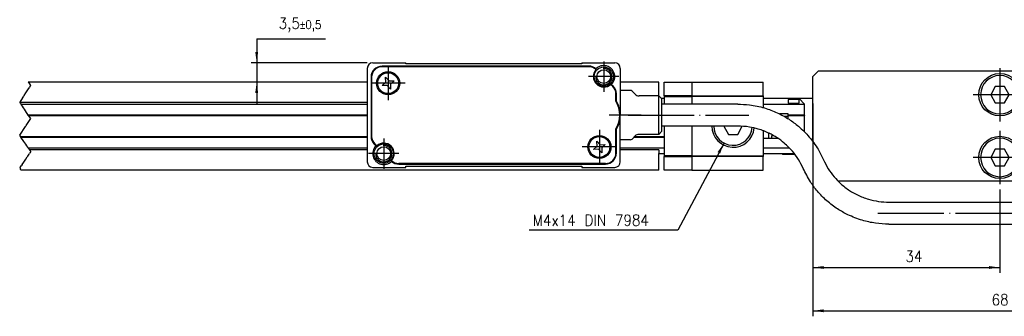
# Model space of a CAD drawing. Header units: millimetres. Extents: x -85 to 1903, y -72 to 348.
# Tile 5 of 9: x 213 to 392, y 137 to 191. Entities that reach past the tile are written whole.
import ezdxf

# ---------------------------------------------------------------- set-up
doc = ezdxf.new("R2010")
doc.units = ezdxf.units.MM
doc.linetypes.add('DOT_CENTER', pattern=[14, 12, -1, 0, -1])
doc.layers.add('1', color=7, linetype='Continuous')
doc.styles.add('CONVERTER_11', font='txt.shx', dxfattribs={"width": 0.9})
doc.dimstyles.new('ME10_DIM_33', dxfattribs={"dimtxt": 2, "dimasz": 2, "dimexe": 1, "dimexo": 1, "dimgap": 1, "dimtad": 1, "dimtih": 1, "dimtoh": 1, "dimdsep": 46, "dimtxsty": 'CONVERTER_11', "dimsah": 1, "dimcen": 0.09, "dimclrd": 2, "dimclre": 2, "dimclrt": 2, "dimadec": 0, "dimazin": 0, "dimtol": 1, "dimtp": 0.5, "dimtm": 0.5, "dimtfac": 0.75, "dimtdec": 0, "dimtix": 1, "dimtmove": 1, "dimatfit": 3, "dimfxl": 1, "dimtolj": 1, "dimtzin": 0, "dimarcsym": 0})
doc.dimstyles.new('ME10_DIM_34', dxfattribs={"dimtxt": 2, "dimasz": 2, "dimexe": 1, "dimexo": 1, "dimgap": 1, "dimtad": 1, "dimdsep": 46, "dimtxsty": 'CONVERTER_11', "dimsah": 1, "dimcen": 0.09, "dimclrd": 2, "dimclre": 2, "dimclrt": 2, "dimadec": 0, "dimazin": 0, "dimtfac": 1, "dimtdec": 4, "dimtix": 1, "dimtmove": 0, "dimatfit": 3, "dimfxl": 1, "dimtolj": 1, "dimtzin": 0, "dimarcsym": 0})
doc.dimstyles.new('ME10_DIM_35', dxfattribs={"dimtxt": 2, "dimasz": 2, "dimexe": 1, "dimexo": 1, "dimgap": 1, "dimtad": 1, "dimdsep": 46, "dimtxsty": 'CONVERTER_11', "dimsah": 1, "dimcen": 0.09, "dimclrd": 2, "dimclre": 2, "dimclrt": 2, "dimadec": 0, "dimazin": 0, "dimtfac": 1, "dimtdec": 4, "dimtix": 1, "dimtmove": 0, "dimatfit": 3, "dimfxl": 1, "dimtolj": 1, "dimtzin": 0, "dimarcsym": 0})
doc.dimstyles.get("Standard").update_dxf_attribs({"dimtxt": 0.18, "dimasz": 0.18, "dimexe": 0.18, "dimexo": 0.0625, "dimgap": 0.09, "dimtad": 0, "dimtih": 1, "dimtoh": 1, "dimdec": 4, "dimzin": 0, "dimdsep": 46, "dimtxsty": 'Standard', "dimcen": 0.09, "dimadec": 0, "dimazin": 0, "dimtfac": 1, "dimtdec": 4, "dimtofl": 0, "dimtmove": 0, "dimatfit": 3, "dimfxl": 1, "dimtolj": 1, "dimtzin": 0, "dimarcsym": 0})

# ---------------------------------------------------------------- blocks, each defined once
blk = doc.blocks.new('FLEJE_REGLA_EXPOSED_ABS_GUIADA_1__73', base_point=(29, 166.9))
at = {"color": 2, "linetype": 'DOT_CENTER'}
for p, q in [((212.91, 176.38), (212.82, 176.25)), ((212.82, 176.25), (212.85, 176.2)), ((212.85, 176.2), (212.99, 176)), ((213.16, 176.75), (212.91, 176.38)), ((212.99, 176), (213.05, 175.9)), ((213.15, 175.75), (213.05, 175.9)), ((213.32, 175.5), (213.15, 175.75)), ((213.26, 176.9), (213.16, 176.75)), ((213.52, 175.2), (213.32, 175.5)), ((213.69, 174.95), (213.52, 175.2)), ((213.85, 174.7), (213.69, 174.95)), ((214.39, 173.9), (213.85, 174.7)), ((214.39, 173.9), (214.42, 173.85)), ((214.82, 173.25), (214.42, 173.85)), ((213.86, 171.8), (213.93, 171.9)), ((213.93, 171.9), (213.99, 172)), ((213.99, 172), (214.82, 173.25)), ((212.82, 170.25), (213.86, 171.8)), ((213.02, 169.95), (212.82, 170.25)), ((213.02, 169.95), (213.05, 169.9)), ((213.59, 169.1), (213.05, 169.9)), ((213.75, 168.85), (213.59, 169.1)), ((213.92, 168.6), (213.75, 168.85)), ((214.12, 168.3), (213.92, 168.6)), ((214.29, 168.05), (214.12, 168.3)), ((214.39, 167.9), (214.29, 168.05)), ((214.39, 167.9), (214.45, 167.8)), ((214.45, 167.8), (214.59, 167.6)), ((214.59, 167.6), (214.71, 167.42)), ((214.69, 167.05), (214.59, 166.9)), ((214.82, 167.25), (214.69, 167.05)), ((214.71, 167.42), (214.82, 167.25))]:
    blk.add_line(p, q, dxfattribs=at)
at = {"color": 7, "linetype": 'Continuous'}
for p, q in [((213.05, 175.9), (276, 175.9)), ((330, 176.9), (329.5, 176.9)), ((343.34, 175.9), (329.5, 175.9)), ((354.5, 176.9), (348, 176.9)), ((348, 175.9), (355.5, 175.9)), ((352.51, 176.75), (352.51, 176.05)), ((354.51, 176.75), (352.51, 176.75)), ((352.51, 176.05), (354.51, 176.05)), ((355.5, 175.9), (354.5, 176.9)), ((354.51, 176.05), (354.51, 176.75)), ((355.5, 173.9), (355.5, 175.9)), ((276, 173.9), (214.39, 173.9)), ((214.42, 173.85), (276, 173.85)), ((352.5, 174.1), (350.99, 174.1)), ((352.5, 173.9), (352.5, 174.1)), ((355.5, 173.9), (352.5, 173.9)), ((352.5, 173.9), (352.5, 173.85)), ((352.5, 173.65), (352.5, 173.85)), ((352.5, 173.85), (355.5, 173.85)), ((352.5, 173.25), (352.5, 173.65)), ((355.5, 173.9), (355.5, 173.85)), ((355.5, 170.83), (355.5, 173.85)), ((276, 169.95), (213.02, 169.95)), ((213.05, 169.9), (276, 169.9)), ((324.5, 169.9), (330, 169.9)), ((330, 169.95), (324.55, 169.95)), ((348, 169.7), (350.62, 169.7)), ((276, 167.9), (214.39, 167.9)), ((330, 167.9), (322, 167.9)), ((329, 166.9), (330, 166.9)), ((352.77, 167.9), (348, 167.9)), ((348, 166.9), (353.63, 166.9))]:
    blk.add_line(p, q, dxfattribs=at)
blk = doc.blocks.new('BRIDA_SUPERIOR__74', base_point=(330, 166.5))
at = {"color": 7, "linetype": 'Continuous'}
for p, q in [((330, 177.3), (335, 177.3)), ((330, 177.3), (330, 175.9)), ((348, 177.3), (335, 177.3)), ((335, 177.3), (335, 175.9)), ((348, 177.3), (348, 175.25)), ((330, 171.9), (330, 166.5)), ((335, 171.9), (335, 166.5)), ((348, 171.05), (348, 166.5)), ((335, 166.5), (330, 166.5)), ((335, 166.5), (348, 166.5))]:
    blk.add_line(p, q, dxfattribs=at)
blk.add_arc((342.5, 171.9), 3.85, 180, 354.8524, dxfattribs=at)
blk = doc.blocks.new('DIN7984_M4X14_TORNILLO__75', base_point=(339, 168.4))
at = {"color": 7, "linetype": 'Continuous'}
for p, q in [((340.84, 171.9), (341.65, 170.4)), ((343.35, 170.4), (344.15, 171.88)), ((341.65, 170.4), (343.35, 170.4))]:
    blk.add_line(p, q, dxfattribs=at)
blk.add_arc((342.5, 171.9), 3.5, 180, 355.5813, dxfattribs=at)
blk = doc.blocks.new('BRIDA_INFERIOR__76', base_point=(330, 163.9))
at = {"color": 7, "linetype": 'Continuous'}
for p, q in [((330, 179.9), (335, 179.9)), ((330, 177.4), (330, 179.9)), ((335, 179.9), (335, 177.4)), ((335, 179.9), (348, 179.9)), ((348, 177.4), (348, 179.9)), ((335, 177.4), (330, 177.4)), ((330, 177.4), (330, 177.3)), ((330, 177.3), (330, 175.9)), ((335, 177.4), (348, 177.4)), ((348, 177.4), (348, 177.3)), ((348, 177.3), (348, 175.25)), ((330, 171.9), (330, 166.5)), ((348, 171.05), (348, 166.5)), ((330, 166.5), (330, 166.4)), ((348, 166.5), (348, 166.4)), ((330, 163.9), (330, 166.4)), ((330, 166.4), (335, 166.4)), ((348, 166.4), (335, 166.4)), ((335, 166.4), (335, 163.9)), ((348, 163.9), (348, 166.4)), ((335, 163.9), (330, 163.9)), ((335, 163.9), (348, 163.9))]:
    blk.add_line(p, q, dxfattribs=at)
blk = doc.blocks.new('SUBC_BRIDA_EXPOSED__77', base_point=(330, 163.9))
for name, p in [('BRIDA_INFERIOR__76', (330, 163.9)), ('BRIDA_SUPERIOR__74', (330, 166.5)), ('DIN7984_M4X14_TORNILLO__75', (339, 168.4))]:
    blk.add_blockref(name, p)
blk = doc.blocks.new('PERFIL_ALTO_EXPOSED__79', base_point=(30, 163.9))
at = {"color": 7, "linetype": 'Continuous'}
for p, q in [((276, 179.9), (214.39, 179.9)), ((329, 179.9), (322, 179.9)), ((329, 177.4), (329, 179.9)), ((329, 177.35), (329, 177.4)), ((329, 177), (329, 177.35)), ((276, 176.2), (212.85, 176.2)), ((329, 176.75), (329, 177)), ((329, 176.4), (329, 176.75)), ((329, 176.38), (329, 176.4)), ((329, 176.2), (329, 176.38)), ((329, 176), (329, 176.2)), ((329, 174.7), (329, 176)), ((329, 173.9), (329, 174.7)), ((329, 172), (329, 173.9)), ((329, 171.9), (329, 172)), ((329, 171.8), (329, 171.9)), ((329, 171.4), (329, 171.8)), ((329, 170.4), (329, 171.4)), ((276, 167.6), (214.59, 167.6)), ((329, 167.6), (322, 167.6)), ((329, 167.6), (329, 166.9)), ((329, 163.9), (329, 166.9)), ((329, 163.9), (213.05, 163.9))]:
    blk.add_line(p, q, dxfattribs=at)
at = {"color": 2, "linetype": 'DOT_CENTER'}
for p, q in [((214.39, 179.9), (214.49, 179.75)), ((214.49, 179.75), (214.72, 179.4)), ((214.69, 179.05), (214.6, 178.91)), ((214.69, 179.05), (214.82, 179.25)), ((214.82, 179.25), (214.72, 179.4)), ((213.33, 177), (213.56, 177.35)), ((213.65, 177.49), (213.56, 177.35)), ((213.65, 177.49), (213.95, 177.93)), ((213.95, 177.93), (214.31, 178.47)), ((214.31, 178.47), (214.6, 178.91)), ((212.91, 176.38), (212.82, 176.25)), ((212.82, 176.25), (212.85, 176.2)), ((212.85, 176.2), (212.99, 176)), ((213.16, 176.75), (212.91, 176.38)), ((212.99, 176), (213.05, 175.9)), ((213.15, 175.75), (213.05, 175.9)), ((213.32, 175.5), (213.15, 175.75)), ((213.26, 176.9), (213.16, 176.75)), ((213.26, 176.9), (213.33, 177)), ((213.52, 175.2), (213.32, 175.5)), ((213.69, 174.95), (213.52, 175.2)), ((213.85, 174.7), (213.69, 174.95)), ((214.39, 173.9), (213.85, 174.7)), ((214.39, 173.9), (214.42, 173.85)), ((214.82, 173.25), (214.42, 173.85)), ((213.86, 171.8), (213.93, 171.9)), ((213.93, 171.9), (213.99, 172)), ((213.99, 172), (214.82, 173.25)), ((212.82, 170.25), (213.86, 171.8)), ((213.02, 169.95), (212.82, 170.25)), ((213.02, 169.95), (213.05, 169.9)), ((213.59, 169.1), (213.05, 169.9)), ((213.75, 168.85), (213.59, 169.1)), ((213.92, 168.6), (213.75, 168.85)), ((214.12, 168.3), (213.92, 168.6)), ((214.29, 168.05), (214.12, 168.3)), ((214.39, 167.9), (214.29, 168.05)), ((214.29, 166.45), (214.53, 166.8)), ((214.39, 167.9), (214.45, 167.8)), ((214.45, 167.8), (214.59, 167.6)), ((214.53, 166.8), (214.59, 166.9)), ((214.59, 167.6), (214.71, 167.42)), ((214.69, 167.05), (214.59, 166.9)), ((214.82, 167.25), (214.69, 167.05)), ((214.71, 167.42), (214.82, 167.25)), ((212.93, 164.4), (213.16, 164.75)), ((213.25, 164.89), (213.16, 164.75)), ((213.25, 164.89), (213.55, 165.33)), ((213.55, 165.33), (213.91, 165.87)), ((213.91, 165.87), (214.2, 166.31)), ((214.29, 166.45), (214.2, 166.31)), ((212.93, 164.4), (212.82, 164.25)), ((212.82, 164.25), (212.95, 164.05)), ((213.05, 163.9), (212.95, 164.05))]:
    blk.add_line(p, q, dxfattribs=at)
blk = doc.blocks.new('TIRANTE_TENSOR__80', base_point=(349, 166.8))
at = {"color": 7, "linetype": 'Continuous'}
for p, q in [((351.5, 177), (351.4, 176.9)), ((351.5, 177), (357, 177)), ((357, 169.08), (357, 177)), ((352.5, 173.65), (351.83, 173.65)), ((352.5, 173.25), (352.5, 173.65)), ((349, 169.7), (349, 170.62)), ((349.89, 170.15), (349.5, 170.15)), ((349.5, 170.15), (349.5, 169.7)), ((351.4, 166.9), (351.5, 166.8)), ((351.5, 166.8), (353.71, 166.8))]:
    blk.add_line(p, q, dxfattribs=at)
blk = doc.blocks.new('DIN912_M4X45_TORNILLO__81', base_point=(425, 168.8))
at = {"color": 7, "linetype": 'Continuous'}
for p, q in [((425, 175), (425, 174.99)), ((425, 174.99), (425, 172.84)), ((425, 172.84), (425, 171.14)), ((425, 171.14), (425, 168.8))]:
    blk.add_line(p, q, dxfattribs=at)
blk = doc.blocks.new('DIN7984_M4X14_TORNILLO_1_1__82', base_point=(387.5, 162.7))
at = {"color": 7, "linetype": 'Continuous'}
for p, q in [((390.15, 167.7), (389.34, 166.2)), ((391.85, 167.7), (390.15, 167.7)), ((392.66, 166.2), (391.85, 167.7)), ((389.34, 166.2), (390.15, 164.7)), ((390.15, 164.7), (391.85, 164.7)), ((391.85, 164.7), (392.66, 166.2))]:
    blk.add_line(p, q, dxfattribs=at)
for start, end in [(0, 180), (180, 0)]:
    blk.add_arc((391, 166.2), 3.5, start, end, dxfattribs=at)
blk = doc.blocks.new('DIN7984_M4X14_TORNILLO_1__83', base_point=(387.5, 174.1))
at = {"color": 7, "linetype": 'Continuous'}
for p, q in [((390.15, 179.1), (389.34, 177.6)), ((391.85, 179.1), (390.15, 179.1)), ((392.66, 177.6), (391.85, 179.1)), ((389.34, 177.6), (390.15, 176.1)), ((391.85, 176.1), (392.66, 177.6)), ((390.15, 176.1), (391.85, 176.1))]:
    blk.add_line(p, q, dxfattribs=at)
for start, end in [(0, 180), (180, 0)]:
    blk.add_arc((391, 177.6), 3.5, start, end, dxfattribs=at)
blk = doc.blocks.new('CARCASA_TENSOR__84', base_point=(357, 161.9))
at = {"color": 7, "linetype": 'Continuous'}
for p, q in [((358, 181.9), (357, 180.9)), ((357, 177), (357, 180.9)), ((424, 181.9), (358, 181.9)), ((425, 180.9), (424, 181.9)), ((425, 180.9), (425, 175)), ((357, 169.08), (357, 177)), ((425, 175), (425, 174.99)), ((425, 174.99), (425, 172.84)), ((425, 172.84), (425, 171.14)), ((425, 171.14), (425, 168.8)), ((425, 168.8), (425, 162.9)), ((424, 161.9), (425, 162.9)), ((424, 161.9), (361.58, 161.9))]:
    blk.add_line(p, q, dxfattribs=at)
for centre in [(391, 177.6), (391, 166.2)]:
    blk.add_circle(centre, 3.85, dxfattribs=at)
at = {"layer": '1', "color": 2, "linetype": 'DOT_CENTER'}
for p, q in [((391, 182.45), (391, 172.75)), ((395.85, 177.6), (386.15, 177.6)), ((391, 171.05), (391, 161.35)), ((395.85, 166.2), (386.15, 166.2))]:
    blk.add_line(p, q, dxfattribs=at)
blk = doc.blocks.new('SUBCONJUNTO_TENSOR_REGLA_EXPOSED_TENSADA__85', base_point=(349, 161.9))
for name, p in [('CARCASA_TENSOR__84', (357, 161.9)), ('DIN7984_M4X14_TORNILLO_1__83', (387.5, 174.1)), ('TIRANTE_TENSOR__80', (349, 166.8)), ('DIN912_M4X45_TORNILLO__81', (425, 168.8)), ('DIN7984_M4X14_TORNILLO_1_1__82', (387.5, 162.7))]:
    blk.add_blockref(name, p)
blk = doc.blocks.new('CABEZA_REGLA_EXPOSED_1__86', base_point=(276, 154.07))
at = {"color": 7, "linetype": 'Continuous'}
for p, q in [((277, 183.4), (283, 183.4)), ((316.27, 182.8), (278.7, 182.8)), ((316.27, 182.7), (278.7, 182.7)), ((283, 183.2), (283, 183.4)), ((315, 183.2), (283, 183.2)), ((315, 183.4), (321, 183.4)), ((315, 183.4), (315, 183.2)), ((276, 182.4), (276, 165.4)), ((276.7, 180.8), (276.7, 170.03)), ((276.8, 180.8), (276.8, 170.03)), ((279.35, 180.78), (279.97, 180.12)), ((279.38, 179.87), (279.35, 180.78)), ((322, 182.4), (322, 178.4)), ((278.72, 179.25), (279.38, 179.87)), ((279.63, 179.28), (278.72, 179.25)), ((280.25, 178.62), (279.63, 179.28)), ((279.97, 180.12), (280.88, 180.15)), ((280.88, 180.15), (280.22, 179.53)), ((280.22, 179.53), (280.25, 178.62)), ((320.64, 179.12), (320.27, 179.49)), ((320.41, 179.49), (320.71, 179.19)), ((321.2, 176.42), (321.2, 177.77)), ((321.3, 176.45), (321.3, 177.77)), ((322, 178.4), (322, 173.9)), ((323.79, 178.4), (322, 178.4)), ((324.71, 177.69), (324.15, 178.25)), ((329, 177.4), (325.41, 177.4)), ((329.5, 176.9), (329, 177.4)), ((329, 177.35), (329, 177.4)), ((329, 177), (329, 177.35)), ((329, 176.75), (329, 177)), ((329, 176.4), (329, 176.75)), ((329, 176.38), (329, 176.4)), ((329, 176.2), (329, 176.38)), ((329, 176), (329, 176.2)), ((329, 174.7), (329, 176)), ((329.5, 176.9), (329.5, 173.9)), ((343.34, 175.9), (329.5, 175.9)), ((322, 169.4), (322, 173.9)), ((329, 173.9), (329, 174.7)), ((329, 172), (329, 173.9)), ((329.5, 173.9), (329.5, 170.9)), ((329, 171.9), (329, 172)), ((329, 171.8), (329, 171.9)), ((338.65, 171.9), (329.5, 171.9)), ((339, 171.9), (338.65, 171.9)), ((340.84, 171.9), (339, 171.9)), ((343.34, 171.9), (340.84, 171.9)), ((321.2, 167), (321.2, 171.38)), ((321.3, 167), (321.3, 171.35)), ((324.71, 170.11), (324.15, 169.55)), ((329, 170.4), (325.41, 170.4)), ((329, 171.4), (329, 171.8)), ((329, 170.4), (329, 171.4)), ((329.5, 170.9), (329, 170.4)), ((277.59, 168.31), (277.29, 168.61)), ((277.73, 168.31), (277.36, 168.68)), ((317.12, 167.65), (317.78, 168.27)), ((317.78, 168.27), (317.75, 169.18)), ((317.75, 169.18), (318.37, 168.52)), ((318.37, 168.52), (319.28, 168.55)), ((319.28, 168.55), (318.62, 167.93)), ((323.79, 169.4), (322, 169.4)), ((322, 165.4), (322, 169.4)), ((318.03, 167.68), (317.12, 167.65)), ((318.65, 167.02), (318.03, 167.68)), ((318.62, 167.93), (318.65, 167.02)), ((319.3, 165.1), (281.73, 165.1)), ((281.73, 165), (319.3, 165)), ((277, 164.4), (283, 164.4)), ((283, 164.6), (315, 164.6)), ((283, 164.4), (283, 164.6)), ((315, 164.6), (315, 164.4)), ((315, 164.4), (321, 164.4)), ((370.84, 158.07), (397.09, 158.07)), ((397.09, 154.07), (397.09, 158.07)), ((370.84, 154.07), (397.09, 154.07))]:
    blk.add_line(p, q, dxfattribs=at)
for centre, radius in [((319, 180.9), 1.75), ((279.8, 179.7), 2.1), ((279.8, 179.7), 1.9), ((319, 180.9), 1.25), ((318.2, 168.1), 2.1), ((279, 166.9), 1.75), ((318.2, 168.1), 1.9), ((279, 166.9), 1.25)]:
    blk.add_circle(centre, radius, dxfattribs=at)
for centre, radius, start, end in [((277, 182.4), 1, 90, 180), ((278.7, 180.8), 2, 90, 180), ((278.7, 180.8), 1.9, 90, 180), ((316.27, 180.8), 2, 49.0546, 90), ((316.27, 180.8), 1.9, 46.1691, 90), ((319, 180.9), 2, 315, 135.1434), ((321, 182.4), 1, 0, 90), ((319, 180.9), 1.9, 138.0289, 311.983), ((319.3, 177.77), 1.9, 0, 45), ((319.3, 177.77), 2, 0, 45), ((323.79, 177.9), 0.5, 45, 90), ((325.41, 178.4), 1, 225, 270), ((317, 173.9), 4.9, 328.9973, 31.0027), ((317, 173.9), 5, 0, 30.6834), ((317, 173.9), 5, 329.3166, 0), ((325.41, 169.4), 1, 90, 135), ((278.7, 170.03), 2, 180, 225), ((278.7, 170.03), 1.9, 180, 225), ((279, 166.9), 2, 135, 315.1434), ((279, 166.9), 1.9, 318.0289, 131.983), ((323.79, 169.9), 0.5, 270, 315), ((319.3, 167), 2, 270, 0), ((319.3, 167), 1.9, 270, 0), ((277, 165.4), 1, 180, 270), ((281.73, 167), 1.9, 226.1691, 270), ((281.73, 167), 2, 229.0546, 270), ((321, 165.4), 1, 270, 0)]:
    blk.add_arc(centre, radius, start, end, dxfattribs=at)
for points, knots in [([(343.34, 175.9), (344.06, 175.87), (345.7, 175.81), (348.13, 175.28), (350.55, 174.38), (352.61, 173.23), (354.59, 171.77), (356.39, 169.96), (357.9, 167.89), (358.61, 166.43), (358.92, 165.79)], [0, 0, 0, 0, 2.15213, 4.940557, 7.404167, 9.865227, 12.001447, 14.762895, 17.510173, 19.631958, 19.631958, 19.631958, 19.631958]), ([(355.26, 164.18), (354.99, 164.74), (354.44, 165.85), (353.28, 167.41), (351.95, 168.74), (350.51, 169.81), (348.94, 170.7), (347.24, 171.35), (345.32, 171.81), (344.05, 171.87), (343.34, 171.9)], [0, 0, 0, 0, 1.854065, 3.711082, 5.820544, 7.452888, 9.093822, 11.223598, 12.87218, 15.011673, 15.011673, 15.011673, 15.011673]), ([(358.92, 165.79), (359.2, 165.24), (359.74, 164.12), (360.81, 162.69), (362.11, 161.34), (363.53, 160.24), (365.25, 159.27), (367.01, 158.59), (368.95, 158.15), (370.21, 158.1), (370.84, 158.07)], [0, 0, 0, 0, 1.854065, 3.711082, 5.340213, 7.452892, 9.093827, 11.223602, 13.117239, 15.011842, 15.011842, 15.011842, 15.011842]), ([(370.84, 154.07), (370.02, 154.1), (368.37, 154.17), (365.85, 154.75), (363.54, 155.64), (361.39, 156.85), (359.52, 158.27), (357.87, 159.95), (356.39, 161.9), (355.67, 163.36), (355.26, 164.18)], [0, 0, 0, 0, 2.470864, 4.940772, 7.721207, 9.86523, 12.315819, 14.763112, 16.887771, 19.632171, 19.632171, 19.632171, 19.632171])]:
    blk.add_open_spline(points, degree=3, knots=knots, dxfattribs=at)
at = {"layer": '1', "color": 2, "linetype": 'DOT_CENTER'}
for p, q in [((279.8, 182.8), (279.8, 176.6)), ((319, 183.65), (319, 178.15)), ((321.75, 180.9), (316.25, 180.9)), ((282.9, 179.7), (276.7, 179.7)), ((325.79, 173.9), (320, 173.9)), ((323.41, 173.9), (345.34, 173.9)), ((318.2, 171.2), (318.2, 165)), ((279, 169.65), (279, 164.15)), ((281.75, 166.9), (276.25, 166.9)), ((321.3, 168.1), (315.1, 168.1)), ((368.84, 156.07), (399.09, 156.07))]:
    blk.add_line(p, q, dxfattribs=at)
at = {"layer": '1', "color": 30, "linetype": 'Continuous'}
for centre in [(319, 180.9), (279, 166.9)]:
    blk.add_arc(centre, 1.5, 175, 95, dxfattribs=at)
blk = doc.blocks.new('EXT_EXTA-1040__87', base_point=(11, 154.07))
for name, p in [('CABEZA_REGLA_EXPOSED_1__86', (276, 154.07)), ('SUBCONJUNTO_TENSOR_REGLA_EXPOSED_TENSADA__85', (349, 161.9)), ('PERFIL_ALTO_EXPOSED__79', (30, 163.9)), ('SUBC_BRIDA_EXPOSED__77', (330, 163.9)), ('FLEJE_REGLA_EXPOSED_ABS_GUIADA_1__73', (29, 166.9))]:
    blk.add_blockref(name, p)
blk = doc.blocks.new('*D138')
at = {"layer": '1', "color": 2, "linetype": 'Continuous'}
for p, q in [((255.91, 187.77), (268.43, 187.77)), ((255.91, 187.77), (255.91, 175.9)), ((276, 183.4), (254.91, 183.4)), ((275, 179.9), (254.91, 179.9))]:
    blk.add_line(p, q, dxfattribs=at)
at = {"layer": '1', "color": 2}
for points in [[(255.64, 185.4), (256.17, 185.4), (255.91, 183.4)], [(256.17, 177.9), (255.64, 177.9), (255.91, 179.9)]]:
    blk.add_solid(points, dxfattribs=at)
at = {"layer": '1', "color": 2, "insert": (259.91, 188.97), "char_height": 2, "attachment_point": 7, "rotation": 0.0001, "line_spacing_factor": 0.60024, "style": 'CONVERTER_11'}
blk.add_mtext('\\C2;3,5\\C2;\\H1.5;{\\Fgdt;`}0,5', dxfattribs=at)
blk = doc.blocks.new('*D139')
at = {"layer": '1', "color": 2, "linetype": 'Continuous'}
for p, q in [((357, 176), (357, 145.19)), ((391, 160.35), (391, 145.19)), ((357, 146.19), (391, 146.19))]:
    blk.add_line(p, q, dxfattribs=at)
at = {"layer": '1', "color": 2}
for points in [[(359, 146.45), (359, 145.93), (357, 146.19)], [(389, 145.93), (389, 146.45), (391, 146.19)]]:
    blk.add_solid(points, dxfattribs=at)
at = {"layer": '1', "color": 2, "insert": (373.83, 147.19), "char_height": 2, "attachment_point": 7, "rotation": 0.0001, "line_spacing_factor": 0.60024, "style": 'CONVERTER_11'}
blk.add_mtext('34', dxfattribs=at)
blk = doc.blocks.new('*D140')
at = {"layer": '1', "color": 2, "linetype": 'Continuous'}
for p, q in [((357, 176), (357, 137.32)), ((425, 161.9), (425, 137.32)), ((357, 138.32), (425, 138.32))]:
    blk.add_line(p, q, dxfattribs=at)
at = {"layer": '1', "color": 2}
for points in [[(359, 138.58), (359, 138.05), (357, 138.32)], [(423, 138.05), (423, 138.58), (425, 138.32)]]:
    blk.add_solid(points, dxfattribs=at)
at = {"layer": '1', "color": 2, "insert": (389.5, 139.32), "char_height": 2, "attachment_point": 7, "rotation": 0.0001, "line_spacing_factor": 0.60024, "style": 'CONVERTER_11'}
blk.add_mtext('68', dxfattribs=at)
blk = doc.blocks.new('Superior1', base_point=(168, 168.746))
at = {"layer": '1', "color": 2}
blk.add_solid([(340.15, 166.92), (339.685, 167.168), (340.857, 168.81)], dxfattribs=at)
blk.add_blockref('EXT_EXTA-1040__87', (11, 154.07))
at = {"layer": '1', "color": 2, "style": 'CONVERTER_11', "width": 0.9}
blk.add_text('M4x14 DIN 7984', height=2, dxfattribs=at).set_placement((306.09, 153.781))
at = {"layer": '1'}
dim = blk.add_linear_dim(base=(255.906, 183.4), p1=(276, 179.9), p2=(277, 183.4), angle=90, dimstyle='ME10_DIM_33', dxfattribs=at)
dim.commit()
dim.dimension.update_dxf_attribs({"geometry": '*D138', "text_midpoint": (264.169, 189.866), "dimtype": 160, "text_rotation": 0.00014})
for base, p1, dimstyle, picture, middle in [((357, 146.192), (391, 161.35), 'ME10_DIM_34', '*D139', (375.327, 148.192)), ((357, 138.317), (425, 162.9), 'ME10_DIM_35', '*D140', (391, 140.317))]:
    dim = blk.add_linear_dim(base=base, p1=p1, p2=(357, 177), dimstyle=dimstyle, dxfattribs=at)
    dim.commit()
    dim.dimension.update_dxf_attribs({"geometry": picture, "text_midpoint": middle, "text_rotation": 0.00014})
at = {"layer": '1', "color": 2, "linetype": 'Continuous', "has_arrowhead": 0}
blk.add_leader([(340.857, 168.81), (332.435, 152.974), (305.435, 152.974)], dimstyle='Standard', dxfattribs=at)

msp = doc.modelspace()

# ---------------------------------------------------------------- block references
msp.add_blockref('Superior1', (168, 168.75))

doc.saveas('drawing.dxf')
